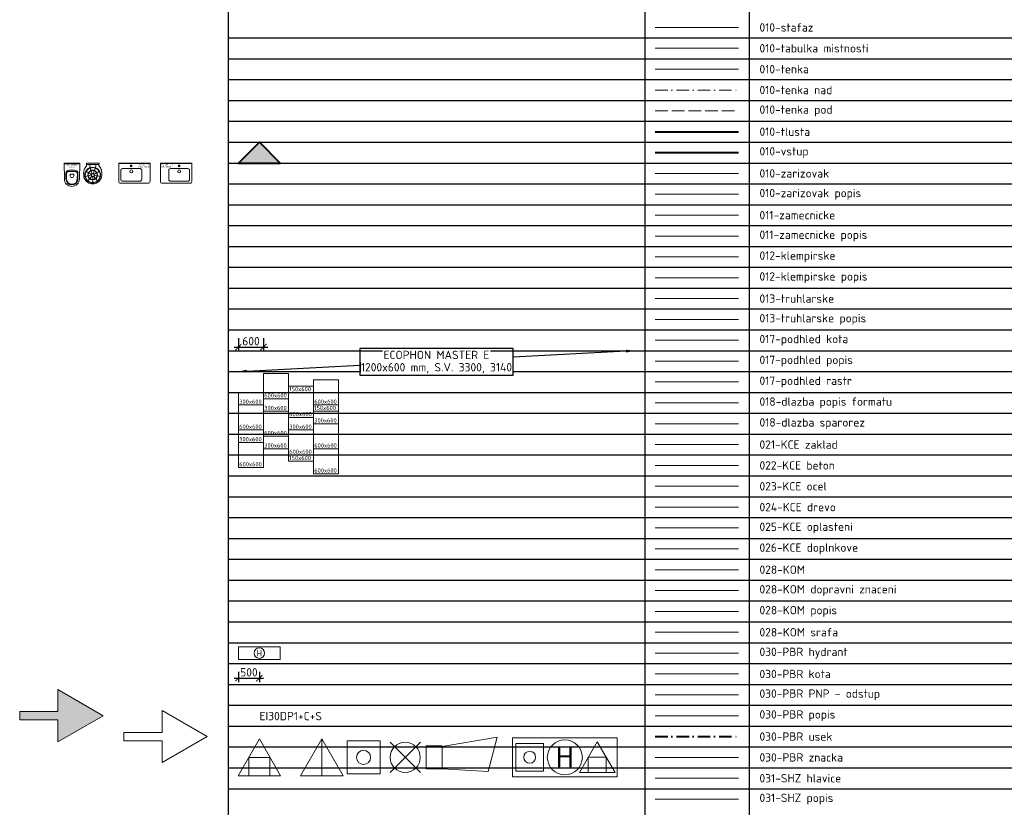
# Model space of a CAD drawing. Header units: metres. Extents: x -115250 to 1551995, y -140807 to 374743.
# Tile 30 of 205: x -115250 to -91625, y -36696 to -17815. Entities that reach past the tile are written whole.
import ezdxf

# ---------------------------------------------------------------- set-up
doc = ezdxf.new("R2010")
doc.units = ezdxf.units.M
doc.header["$LTSCALE"] = 100
doc.header["$PDMODE"] = 3
doc.header["$PDSIZE"] = 150
doc.linetypes.add('0101aČÁRKOVANÁ', pattern=[4, 3, -1])
doc.linetypes.add('0102aČERCHOVANÁ', pattern=[5.1, 3, -1, 0.1, -1])
doc.layers.get('Defpoints').update_dxf_attribs({"lineweight": 9})
for name, color, linetype, lineweight in [('010-stafaz', 154, 'Continuous', 9), ('010-tabulka mistnosti', 3, 'Continuous', 9), ('010-tenka', 10, 'Continuous', 15), ('010-tenka nad', 10, '0102aČERCHOVANÁ', 15), ('010-tenka pod', 10, '0101aČÁRKOVANÁ', 15), ('010-tlusta', 10, 'Continuous', 40), ('010-vstup', 10, 'Continuous', 40), ('010-zarizovak', 10, 'Continuous', 9), ('010-zarizovak popis', 16, 'Continuous', 9), ('011-zamecnicke', 16, 'Continuous', 15), ('011-zamecnicke popis', 16, 'Continuous', 9), ('012-klempirske', 16, 'Continuous', 15), ('012-klempirske popis', 16, 'Continuous', 9), ('013-truhlarske', 16, 'Continuous', 15), ('013-truhlarske popis', 16, 'Continuous', 9), ('017-podhled kota', 3, 'Continuous', 9), ('017-podhled popis', 7, 'Continuous', 9), ('017-podhled rastr', 151, 'Continuous', 15), ('018-dlazba popis formatu', 191, 'Continuous', 9), ('018-dlazba sparorez', 191, 'Continuous', 15), ('021-KCE zaklad', 96, 'Continuous', 15), ('022-KCE beton', 96, 'Continuous', 15), ('023-KCE ocel', 96, 'Continuous', 15), ('024-KCE drevo', 96, 'Continuous', 15), ('025-KCE oplasteni', 96, 'Continuous', 15), ('026-KCE doplnkove', 96, 'Continuous', 15), ('028-KOM', 24, 'Continuous', 15), ('028-KOM dorpavni zmaceni', 7, 'Continuous', 15), ('028-KOM popis', 24, 'Continuous', 9), ('028-KOM srafa', 24, 'Continuous', 9), ('030-PBR hydrant', 12, 'Continuous', 15), ('030-PBR kota', 12, 'Continuous', 9), ('030-PBR PNP - odstup', 12, '0110aPNP', 15), ('030-PBR popis', 12, 'Continuous', 9), ('030-PBR usek', 12, '0102aČERCHOVANÁ', 40), ('030-PBR znacka', 12, 'Continuous', 15), ('031-SHZ hlavice', 10, 'Continuous', 15), ('031-SHZ popis', 10, 'Continuous', 15)]:
    doc.layers.add(name, color=color, linetype=linetype, lineweight=lineweight)
doc.styles.add('ISOCPEUR', font='isocpeur.ttf')
doc.styles.get("Standard").update_dxf_attribs({"font": 'isocpeur.ttf'})
doc.linetypes.add('0110aPNP', pattern='A,6,-1,["PNP",Standard,S=2.5,R=0,X=0,Y=-1],-6,6', length=19)
doc.dimstyles.new('100b', dxfattribs={"dimscale": 100, "dimtxt": 2, "dimasz": 2, "dimexe": 1, "dimexo": 1, "dimgap": 1, "dimtad": 1, "dimdec": 0, "dimrnd": 1, "dimzin": 0, "dimdsep": 46, "dimtxsty": 'Standard', "dimblk": 'ARCHTICK', "dimcen": -0.09, "dimdle": 1, "dimclrd": 256, "dimclre": 256, "dimclrt": 3, "dimadec": 0, "dimazin": 0, "dimtfac": 1, "dimtdec": 0, "dimtix": 1, "dimtmove": 2, "dimatfit": 3, "dimfxl": 1, "dimtolj": 1, "dimtzin": 0, "dimarcsym": 0})
doc.dimstyles.new('TSUNAMI_100', dxfattribs={"dimscale": 100, "dimtxt": 2, "dimasz": 1.5, "dimexe": 1, "dimexo": 2, "dimgap": 0.4, "dimtad": 1, "dimdec": 0, "dimrnd": 5, "dimzin": 0, "dimtxsty": 'ISOCPEUR', "dimblk1": 'ARCHTICK', "dimblk2": 'ARCHTICK', "dimsah": 1, "dimcen": 0.09, "dimdle": 1, "dimclrd": 256, "dimclre": 256, "dimclrt": 256, "dimadec": 0, "dimazin": 0, "dimtfac": 1, "dimtdec": 0, "dimtix": 1, "dimtmove": 1, "dimatfit": 3, "dimfxlon": 1, "dimtfill": 1, "dimtolj": 1, "dimtzin": 0, "dimarcsym": 0})

# ---------------------------------------------------------------- blocks, each defined once
blk = doc.blocks.new('*D35')
at = {"layer": '017-podhled popis', "lineweight": -2, "transparency": 16777216}
for p, q in [((-100700, -25761), (-103410, -25903)), ((-109800, -26239), (-107090, -26097))]:
    blk.add_line(p, q, dxfattribs=at)
at = {"layer": '017-podhled popis', "transparency": 16777216}
for points in [[(-100701, -25727), (-100698, -25794), (-100500, -25750)], [(-109802, -26206), (-109799, -26273), (-110000, -26250)]]:
    blk.add_solid(points, dxfattribs=at)
at = {"layer": 'Defpoints', "color": 0, "transparency": 16777216}
for p in [(-100500, -25750), (-100500, -25750), (-110000, -26250)]:
    blk.add_point(p, dxfattribs=at)
at = {"layer": '017-podhled popis', "transparency": 16777216, "insert": (-105250, -25850), "char_height": 200, "attachment_point": 5, "bg_fill": 3, "box_fill_scale": 1.1, "bg_fill_color": 256, "bg_fill_true_color": 13158600, "bg_fill_transparency": 0}
blk.add_mtext('\\A1;ECOPHON MASTER E', dxfattribs=at)
at = {"layer": '017-podhled popis', "lineweight": -2, "transparency": 16777216}
blk.add_line((-103410, -25700), (-107090, -25700), dxfattribs=at)
at = {"layer": '017-podhled popis', "transparency": 16777216, "insert": (-105250, -26170), "char_height": 200, "attachment_point": 5, "bg_fill": 3, "box_fill_scale": 1.1, "bg_fill_color": 256, "bg_fill_true_color": 13158600, "bg_fill_transparency": 0}
blk.add_mtext('\\A1;1200x600 mm, S.V. 3300, 3140', dxfattribs=at)
at = {"layer": '017-podhled popis', "lineweight": -2, "transparency": 16777216}
for p, q in [((-107090, -25700), (-107090, -26340)), ((-103410, -26340), (-103410, -25700)), ((-107090, -26340), (-103410, -26340))]:
    blk.add_line(p, q, dxfattribs=at)
blk = doc.blocks.new('_ARCHTICK')
at = {"color": 0, "linetype": 'ByBlock', "const_width": 0.15}
blk.add_lwpolyline([(-0.5, -0.5), (0.5, 0.5)], dxfattribs=at)
blk = doc.blocks.new('*D36')
at = {"layer": '017-podhled kota', "lineweight": -2, "transparency": 16777216}
for p, q in [((-110000, -25450), (-110000, -25762)), ((-109400, -25450), (-109400, -25762)), ((-110100, -25662), (-109300, -25662))]:
    blk.add_line(p, q, dxfattribs=at)
at = {"layer": 'Defpoints', "color": 0, "transparency": 16777216}
for p in [(-110000, -25250), (-109400, -25250)]:
    blk.add_point(p, dxfattribs=at)
at = {"layer": '017-podhled kota', "lineweight": -2, "transparency": 16777216, "xscale": 150, "yscale": 150, "zscale": 150, "rotation": 180}
blk.add_blockref('_ARCHTICK', (-110000, -25662), dxfattribs=at)
at = {"layer": '017-podhled kota', "lineweight": -2, "transparency": 16777216, "xscale": 150, "yscale": 150, "zscale": 150}
blk.add_blockref('_ARCHTICK', (-109400, -25662), dxfattribs=at)
at = {"layer": '017-podhled kota', "transparency": 16777216, "insert": (-109700, -25522), "char_height": 200, "attachment_point": 5, "style": 'ISOCPEUR', "bg_fill": 3, "box_fill_scale": 1.1, "bg_fill_color": 256, "bg_fill_true_color": 13158600, "bg_fill_transparency": 0}
blk.add_mtext('\\A1;600', dxfattribs=at)
at = {"layer": 'Defpoints', "color": 0, "transparency": 16777216}
blk.add_point((-109400, -25662), dxfattribs=at)
blk = doc.blocks.new('hydrant')
blk.add_circle((0, 0), 250)
at = {"insert": (0, 0), "char_height": 300, "attachment_point": 5}
blk.add_mtext_dynamic_manual_height_columns('H', width=177.5, gutter_width=12.5, heights=[0], dxfattribs=at)
blk = doc.blocks.new('*D37')
at = {"layer": '030-PBR kota', "lineweight": -2, "transparency": 16777216}
for p, q in [((-110000, -33450), (-110000, -33700)), ((-109500, -33450), (-109500, -33700)), ((-110100, -33600), (-109400, -33600))]:
    blk.add_line(p, q, dxfattribs=at)
at = {"layer": '030-PBR kota', "lineweight": -2, "transparency": 16777216, "xscale": 150, "yscale": 150, "zscale": 150, "rotation": 180}
blk.add_blockref('_ARCHTICK', (-110000, -33600), dxfattribs=at)
at = {"layer": '030-PBR kota', "lineweight": -2, "transparency": 16777216, "xscale": 150, "yscale": 150, "zscale": 150}
blk.add_blockref('_ARCHTICK', (-109500, -33600), dxfattribs=at)
at = {"layer": '030-PBR kota', "transparency": 16777216, "insert": (-109750, -33460), "char_height": 200, "attachment_point": 5, "style": 'ISOCPEUR', "bg_fill": 3, "box_fill_scale": 1.1, "bg_fill_color": 256, "bg_fill_true_color": 13158600, "bg_fill_transparency": 0}
blk.add_mtext('\\A1;500', dxfattribs=at)
at = {"layer": 'Defpoints', "color": 0, "transparency": 16777216}
for p in [(-110000, -33250), (-109500, -33250), (-109500, -33600)]:
    blk.add_point(p, dxfattribs=at)
blk = doc.blocks.new('Tlačítko EPS')
at = {"color": 0}
for p, q in [((-198, -198), (-198, 198)), ((-198, 198), (198, 198)), ((198, 198), (198, -198)), ((198, -198), (-198, -198))]:
    blk.add_line(p, q, dxfattribs=at)
blk.add_circle((0, 0), 84.9, dxfattribs=at)
blk = doc.blocks.new('sirena')
at = {"color": 0}
for p, q in [((193, 131), (853, 243)), ((853, 243), (745, -168)), ((0, -138), (0, 138)), ((0, 138), (193, 138)), ((193, 131), (193, -138)), ((0, -138), (193, -138)), ((193, -138), (745, -168))]:
    blk.add_line(p, q, dxfattribs=at)
blk = doc.blocks.new('Nouzové osvětlení')
at = {"color": 0}
for p, q in [((182, 182), (-182, -182)), ((182, -182), (-182, 182))]:
    blk.add_line(p, q, dxfattribs=at)
blk.add_circle((0, 0), 181, dxfattribs=at)
blk = doc.blocks.new('PHP snehovy')
at = {"color": 0}
for p, q in [((-255, -441), (0, 0)), ((0, 0), (255, -441)), ((0, 0), (0, -441)), ((-255, -441), (255, -441))]:
    blk.add_line(p, q, dxfattribs=at)
blk = doc.blocks.new('PHP práškový')
at = {"color": 0}
for p, q in [((-255, -441), (0, 0)), ((0, 0), (255, -441)), ((-127, -221), (-127, -441)), ((127, -221), (-127, -221)), ((127, -221), (127, -441)), ((-255, -441), (255, -441))]:
    blk.add_line(p, q, dxfattribs=at)
blk = doc.blocks.new('montana')
for p, q in [((77, 806), (77, 142)), ((742, 806), (77, 806)), ((742, 142), (742, 806)), ((2029, 845), (1601, 104)), ((2457, 104), (2029, 845)), ((1815, 474), (1815, 104)), ((1815, 474), (2243, 474)), ((2243, 474), (2243, 104)), ((77, 142), (742, 142)), ((2457, 104), (1601, 104))]:
    blk.add_line(p, q)
blk.add_lwpolyline([(2504, 0), (0, 0), (0, 939), (2504, 939)], close=True)
for centre, radius in [((1252, 469), 420), ((409, 474), 143)]:
    blk.add_circle(centre, radius)
at = {"insert": (1252, 469), "char_height": 500, "attachment_point": 5}
blk.add_mtext_dynamic_manual_height_columns('H', width=346.97, gutter_width=12.5, heights=[0], dxfattribs=at)
blk = doc.blocks.new('JIKA Cubito asym 75')
at = {"color": 0, "linetype": 'ByBlock', "lineweight": -2}
for p, q in [((375, -12), (-375, -12)), ((-335, -485), (335, -485))]:
    blk.add_line(p, q, dxfattribs=at)
for points in [[(-363, 0), (363, 0)], [(-375, -445), (-375, -12)], [(375, -12), (375, -445)]]:
    blk.add_lwpolyline(points, dxfattribs=at)
blk.add_lwpolyline([(-325, -395), (-325, -175, -0.414214), (-285, -135), (135, -135, -0.414214), (175, -175), (175, -395, -0.414214), (135, -435), (-285, -435, -0.414214)], format="xyb", close=True, dxfattribs=at)
for centre, radius in [((-75, -200), 35.1), ((-75, -70), 20.5), ((-75, -70), 17.5)]:
    blk.add_circle(centre, radius, dxfattribs=at)
for centre, radius, start, end in [((-363, -12), 12, 90, 180), ((363, -12), 12, 360, 90), ((-335, -445), 40, 179.9999, 270), ((335, -445), 40, 270, 0.0001)]:
    blk.add_arc(centre, radius, start, end, dxfattribs=at)
blk = doc.blocks.new('WC Jika Mio')
at = {"color": 0, "linetype": 'ByBlock', "lineweight": -2}
for p, q in [((-187, 0), (-180, -383)), ((187, 0), (-187, 0)), ((-180, 0), (-180, -23)), ((187, 0), (180, -383)), ((180, 0), (180, -23)), ((180, -23), (-180, -23)), ((0, -201), (-72, -201)), ((0, -170), (-69, -170)), ((0, -170), (69, -170)), ((0, -201), (72, -201)), ((-145, -247), (-143, -383)), ((-132, -262), (-130, -382)), ((-45, -269), (-45, -306)), ((0, -268), (-44, -268)), ((0, -268), (44, -268)), ((45, -269), (45, -306)), ((132, -262), (130, -382)), ((145, -247), (143, -383))]:
    blk.add_line(p, q, dxfattribs=at)
for centre, radius, start, end in [((-69, -246), 76, 90, 181.0487), ((-72, -261), 60, 90, 180.5216), ((69, -246), 76, 358.9513, 90), ((72, -261), 60, 359.4784, 90), ((0, -380), 180, 180, 270), ((0, -380), 143, 180, 270), ((0, -380), 130, 180, 270), ((-44, -269), 1, 90, 180), ((0, -306), 45.4, 180, 270), ((0, -306), 45.4, 270, 0), ((0, -380), 143, 270, 0), ((0, -380), 130, 270, 0), ((0, -380), 180, 270, 0), ((44, -269), 1, 0, 90)]:
    blk.add_arc(centre, radius, start, end, dxfattribs=at)
blk = doc.blocks.new('vylevka JIKA Mira 851049')
at = {"color": 0, "linetype": 'ByBlock', "lineweight": -2}
for p, q in [((-28, -273, 3), (-163, -195, 3)), ((-63, -117, 3), (-73, -57, 26)), ((-11, -259, 3), (-63, -117, 3)), ((11, -259, 3), (63, -117, 3)), ((28, -273, 3), (163, -195, 3)), ((63, -117, 3), (73, -57, 26)), ((151, -1, 0), (151, -2, -2)), ((-32, -295, 3), (-186, -322, 3)), ((-21, -315, 3), (-121, -434, 3)), ((0, -322, 3), (0, -478, 3)), ((21, -315, 3), (121, -434, 3)), ((32, -295, 3), (186, -322, 3))]:
    blk.add_line(p, q, dxfattribs=at)
for points, elevation in [([(-150, 0), (-151, -2), (-152, -10), (-151, -28), (-150, -45), (-150, -57), (-153, -68), (-167, -89), (-184, -113), (-198, -140), (-208, -167), (-214, -195), (-217, -220), (-218, -240), (-218, -257), (-217, -274), (-217, -292), (-215, -309), (-213, -325), (-210, -342), (-203, -362), (-190, -388), (-172, -416), (-149, -442), (-122, -463), (-93, -480), (-63, -491), (-31, -497), (0, -499)], -1), ([(150, 0), (151, -2), (152, -10), (151, -28), (150, -45), (150, -57), (153, -68), (167, -89), (184, -113), (198, -140), (208, -167), (214, -195), (217, -220), (218, -240), (218, -257), (217, -274), (217, -292), (215, -309), (213, -325), (210, -342), (203, -362), (190, -388), (172, -416), (149, -442), (122, -463), (93, -480), (63, -491), (31, -497), (0, -499)], -1), ([(-151, -34), (150, -34)], -3), ([(151, -2), (152, -10)], -2)]:
    blk.add_lwpolyline(points, dxfattribs=dict(at, elevation=elevation))
blk.add_lwpolyline([(-150, 0), (150, 0)], dxfattribs=at)
for radius in [189, 180, 115, 107, 41, 32.8]:
    blk.add_circle((0, -289, 3), radius, dxfattribs=at)

msp = doc.modelspace()

# ---------------------------------------------------------------- hatches: boundary and pattern name
at = {"layer": '010-vstup', "ltscale": 25}
h = msp.add_hatch(color=256, dxfattribs=at)
h.dxf.hatch_style = 1
h.paths.add_polyline_path([(-109000, -21250), (-109500, -20750), (-110000, -21250)])
at = {"layer": '030-PBR znacka'}
h = msp.add_hatch(color=256, dxfattribs=at)
h.dxf.hatch_style = 1
h.paths.add_polyline_path([(-115250, -34600), (-114332.5, -34600), (-114332.5, -35125), (-113250, -34500), (-114332.5, -33875), (-114332.5, -34400), (-115250, -34400)])

# ---------------------------------------------------------------- linework, layer by layer
at = {"lineweight": 30}
msp.add_line((-110250, 750), (-110250, -140250), dxfattribs=at)
for p, q in [((-100250, 750), (-100250, -140250)), ((-97750, 750), (-97750, -140250)), ((-110250, -18250), (-68000, -18250)), ((-110250, -18750), (-68000, -18750)), ((-110250, -19250), (-68000, -19250)), ((-110250, -19750), (-68000, -19750)), ((-110250, -20250), (-68000, -20250)), ((-110250, -20750), (-68000, -20750)), ((-110250, -21250), (-68000, -21250)), ((-110250, -21750), (-68000, -21750)), ((-110250, -22250), (-68000, -22250)), ((-110250, -22750), (-68000, -22750)), ((-110250, -23250), (-68000, -23250)), ((-110250, -23750), (-68000, -23750)), ((-110250, -24250), (-68000, -24250)), ((-110250, -24750), (-68000, -24750)), ((-110250, -25250), (-68000, -25250)), ((-110250, -25750), (-68000, -25750)), ((-110250, -26250), (-68000, -26250)), ((-110250, -26750), (-68000, -26750)), ((-110250, -27250), (-68000, -27250)), ((-110250, -27750), (-68000, -27750)), ((-110250, -28250), (-68000, -28250)), ((-110250, -28750), (-68000, -28750)), ((-110250, -29250), (-68000, -29250)), ((-110250, -29750), (-68000, -29750)), ((-110250, -30250), (-68000, -30250)), ((-110250, -30750), (-68000, -30750)), ((-110250, -31250), (-68000, -31250)), ((-110250, -31750), (-68000, -31750)), ((-110250, -32250), (-68000, -32250)), ((-110250, -32750), (-68000, -32750)), ((-110250, -33250), (-68000, -33250)), ((-110250, -33750), (-68000, -33750)), ((-110250, -34250), (-68000, -34250)), ((-110250, -34750), (-68000, -34750)), ((-110250, -35250), (-68000, -35250)), ((-110250, -35750), (-68000, -35750)), ((-110250, -36250), (-68000, -36250))]:
    msp.add_line(p, q)
at = {"layer": '010-stafaz'}
msp.add_lwpolyline([(-100000, -18000), (-98000, -18000)], dxfattribs=at)
at = {"layer": '010-tabulka mistnosti'}
msp.add_lwpolyline([(-100000, -18500), (-98000, -18500)], dxfattribs=at)
at = {"layer": '010-tenka'}
msp.add_lwpolyline([(-100000, -19000), (-98000, -19000)], dxfattribs=at)
at = {"layer": '010-tenka nad'}
msp.add_lwpolyline([(-100000, -19500), (-98000, -19500)], dxfattribs=at)
at = {"layer": '010-tenka pod'}
msp.add_lwpolyline([(-100000, -20000), (-98000, -20000)], dxfattribs=at)
at = {"layer": '010-tlusta'}
msp.add_lwpolyline([(-100000, -20500), (-98000, -20500)], dxfattribs=at)
at = {"layer": '010-vstup', "ltscale": 25}
msp.add_lwpolyline([(-109000, -21250), (-109500, -20750), (-110000, -21250)], close=True, dxfattribs=at)
at = {"layer": '010-vstup'}
msp.add_lwpolyline([(-100000, -21000), (-98000, -21000)], dxfattribs=at)
at = {"layer": '010-zarizovak'}
msp.add_lwpolyline([(-100000, -21500), (-98000, -21500)], dxfattribs=at)
at = {"layer": '010-zarizovak popis'}
msp.add_lwpolyline([(-100000, -22000), (-98000, -22000)], dxfattribs=at)
at = {"layer": '011-zamecnicke'}
msp.add_lwpolyline([(-100000, -22500), (-98000, -22500)], dxfattribs=at)
at = {"layer": '011-zamecnicke popis'}
msp.add_lwpolyline([(-100000, -23000), (-98000, -23000)], dxfattribs=at)
at = {"layer": '012-klempirske'}
msp.add_lwpolyline([(-100000, -23500), (-98000, -23500)], dxfattribs=at)
at = {"layer": '012-klempirske popis'}
msp.add_lwpolyline([(-100000, -24000), (-98000, -24000)], dxfattribs=at)
at = {"layer": '013-truhlarske'}
msp.add_lwpolyline([(-100000, -24500), (-98000, -24500)], dxfattribs=at)
at = {"layer": '013-truhlarske popis'}
msp.add_lwpolyline([(-100000, -25000), (-98000, -25000)], dxfattribs=at)
at = {"layer": '017-podhled kota'}
msp.add_lwpolyline([(-100000, -25500), (-98000, -25500)], dxfattribs=at)
at = {"layer": '017-podhled popis'}
msp.add_lwpolyline([(-100000, -26000), (-98000, -26000)], dxfattribs=at)
at = {"layer": '017-podhled rastr'}
msp.add_lwpolyline([(-100000, -26500), (-98000, -26500)], dxfattribs=at)
at = {"layer": '018-dlazba popis formatu'}
msp.add_lwpolyline([(-100000, -27000), (-98000, -27000)], dxfattribs=at)
at = {"layer": '018-dlazba sparorez'}
for points in [[(-109400, -27800), (-108800, -27800), (-108800, -27200), (-109400, -27200)], [(-108800, -27650), (-108200, -27650), (-108200, -27350), (-108800, -27350)], [(-108200, -27500), (-107600, -27500), (-107600, -27200), (-108200, -27200)], [(-108200, -28100), (-107600, -28100), (-107600, -27500), (-108200, -27500)], [(-110000, -27950), (-109400, -27950), (-109400, -27650), (-110000, -27650)], [(-109400, -28100), (-108800, -28100), (-108800, -27800), (-109400, -27800)], [(-108800, -28250), (-108200, -28250), (-108200, -27650), (-108800, -27650)], [(-110000, -28550), (-109400, -28550), (-109400, -27950), (-110000, -27950)], [(-108200, -28700), (-107600, -28700), (-107600, -28100), (-108200, -28100)], [(-108800, -28400), (-108200, -28400), (-108200, -28250), (-108800, -28250)]]:
    msp.add_lwpolyline(points, close=True, dxfattribs=at)
msp.add_lwpolyline([(-100000, -27500), (-98000, -27500)], dxfattribs=at)
at = {"layer": '021-KCE zaklad'}
msp.add_lwpolyline([(-100000, -28000), (-98000, -28000)], dxfattribs=at)
at = {"layer": '022-KCE beton'}
msp.add_lwpolyline([(-100000, -28500), (-98000, -28500)], dxfattribs=at)
at = {"layer": '023-KCE ocel'}
msp.add_lwpolyline([(-100000, -29000), (-98000, -29000)], dxfattribs=at)
at = {"layer": '024-KCE drevo'}
msp.add_lwpolyline([(-100000, -29500), (-98000, -29500)], dxfattribs=at)
at = {"layer": '025-KCE oplasteni'}
msp.add_lwpolyline([(-100000, -30000), (-98000, -30000)], dxfattribs=at)
at = {"layer": '026-KCE doplnkove'}
msp.add_lwpolyline([(-100000, -30500), (-98000, -30500)], dxfattribs=at)
at = {"layer": '028-KOM'}
msp.add_lwpolyline([(-100000, -31000), (-98000, -31000)], dxfattribs=at)
at = {"layer": '028-KOM dorpavni zmaceni'}
msp.add_lwpolyline([(-100000, -31500), (-98000, -31500)], dxfattribs=at)
at = {"layer": '028-KOM popis'}
msp.add_lwpolyline([(-100000, -32000), (-98000, -32000)], dxfattribs=at)
at = {"layer": '028-KOM srafa'}
msp.add_lwpolyline([(-100000, -32500), (-98000, -32500)], dxfattribs=at)
at = {"layer": '030-PBR hydrant'}
msp.add_lwpolyline([(-109000, -32850), (-109000, -33150), (-110000, -33150), (-110000, -32850)], close=True, dxfattribs=at)
msp.add_lwpolyline([(-100000, -33000), (-98000, -33000)], dxfattribs=at)
at = {"layer": '030-PBR kota'}
msp.add_lwpolyline([(-100000, -33500), (-98000, -33500)], dxfattribs=at)
at = {"layer": '030-PBR PNP - odstup'}
msp.add_lwpolyline([(-100000, -34000), (-98000, -34000)], dxfattribs=at)
at = {"layer": '030-PBR popis'}
msp.add_lwpolyline([(-100000, -34500), (-98000, -34500)], dxfattribs=at)
at = {"layer": '030-PBR usek'}
msp.add_lwpolyline([(-100000, -35000), (-98000, -35000)], dxfattribs=at)
at = {"layer": '030-PBR znacka'}
for points in [[(-115250, -34600), (-114332.5, -34600), (-114332.5, -35125), (-113250, -34500), (-114332.5, -33875), (-114332.5, -34400), (-115250, -34400)], [(-112750, -35100), (-111832.5, -35100), (-111832.5, -35625), (-110750, -35000), (-111832.5, -34375), (-111832.5, -34900), (-112750, -34900)]]:
    msp.add_lwpolyline(points, close=True, dxfattribs=at)
msp.add_lwpolyline([(-100000, -35500), (-98000, -35500)], dxfattribs=at)
at = {"layer": '031-SHZ hlavice'}
msp.add_lwpolyline([(-100000, -36000), (-98000, -36000)], dxfattribs=at)
at = {"layer": '031-SHZ popis'}
msp.add_lwpolyline([(-100000, -36500), (-98000, -36500)], dxfattribs=at)

# ---------------------------------------------------------------- block references
at = {"layer": '010-zarizovak'}
for name, p in [('WC Jika Mio', (-113997.9, -21250)), ('vylevka JIKA Mira 851049', (-113497.9, -21250)), ('JIKA Cubito asym 75', (-112497.9, -21250))]:
    msp.add_blockref(name, p, dxfattribs=at)
at = {"layer": '010-zarizovak', "xscale": -1}
msp.add_blockref('JIKA Cubito asym 75', (-111497.9, -21250), dxfattribs=at)
at = {"layer": '030-PBR hydrant', "xscale": -0.5039979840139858, "yscale": 0.5039979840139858, "zscale": 0.5039979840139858, "rotation": 180}
msp.add_blockref('hydrant', (-109500, -33000), dxfattribs=at)
at = {"layer": '030-PBR znacka'}
for name, p, xscale, yscale, zscale in [('PHP práškový', (-109500, -35058.9), -1.999992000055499, 1.999992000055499, 1.999992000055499), ('PHP snehovy', (-108000, -35058.9), 2, 2, 2), ('Tlačítko EPS', (-107000, -35500), 1.999600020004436, 1.999600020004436, 1.999600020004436), ('sirena', (-105500, -35500), 1.999992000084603, 1.999992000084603, 1.999992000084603)]:
    msp.add_blockref(name, p, dxfattribs=dict(at, xscale=xscale, yscale=yscale, zscale=zscale))
at = {"layer": '030-PBR znacka', "xscale": 2, "yscale": 2, "zscale": 2, "rotation": 180}
msp.add_blockref('Nouzové osvětlení', (-106000, -35500), dxfattribs=at)
at = {"layer": '030-PBR znacka'}
msp.add_blockref('montana', (-103421.9, -35969.3), dxfattribs=at)

# ---------------------------------------------------------------- texts
at = {"layer": '010-stafaz', "insert": (-97500, -18000), "char_height": 200, "attachment_point": 4}
msp.add_mtext_dynamic_manual_height_columns('010-stafaz', width=1302, gutter_width=12.5, heights=[0], dxfattribs=at)
at = {"layer": '010-tabulka mistnosti', "insert": (-97500, -18500), "char_height": 200, "attachment_point": 4}
msp.add_mtext_dynamic_manual_height_columns('010-tabulka mistnosti', width=2622, gutter_width=12.5, heights=[0], dxfattribs=at)
at = {"layer": '010-tenka', "insert": (-97500, -19000), "char_height": 200, "attachment_point": 4}
msp.add_mtext_dynamic_manual_height_columns('010-tenka', width=1182, gutter_width=12.5, heights=[0], dxfattribs=at)
at = {"layer": '010-tenka nad', "insert": (-97500, -19500), "char_height": 200, "attachment_point": 4}
msp.add_mtext_dynamic_manual_height_columns('010-tenka nad', width=1722, gutter_width=12.5, heights=[0], dxfattribs=at)
at = {"layer": '010-tenka pod', "insert": (-97500, -20000), "char_height": 200, "attachment_point": 4}
msp.add_mtext_dynamic_manual_height_columns('010-tenka pod', width=1722, gutter_width=12.5, heights=[0], dxfattribs=at)
at = {"layer": '010-tlusta', "insert": (-97500, -20500), "char_height": 200, "attachment_point": 4}
msp.add_mtext_dynamic_manual_height_columns('010-tlusta', width=1242, gutter_width=12.5, heights=[0], dxfattribs=at)
at = {"layer": '010-vstup', "insert": (-97500, -21000), "char_height": 200, "attachment_point": 4}
msp.add_mtext_dynamic_manual_height_columns('010-vstup', width=1182, gutter_width=12.5, heights=[0], dxfattribs=at)
at = {"layer": '010-zarizovak', "insert": (-97500, -21500), "char_height": 200, "attachment_point": 4}
msp.add_mtext_dynamic_manual_height_columns('010-zarizovak', width=1662, gutter_width=12.5, heights=[0], dxfattribs=at)
at = {"layer": '010-zarizovak popis'}
for s, width, insert, char_height, attachment_point in [('\\A1;WC Jika Mio\\P820422 ', 213.3, (-113997.9, -21283), 30, 2), ('\\A1;VÝLEVKA Jika Mira\\P851049', 168.3, (-113498.2, -21294.2, -3.3), 30, 2), ('\\A1;Jika Cubito 75\\Ppravé, 812422', 255.3, (-112132.9, -21272), 30, 3), ('\\A1;Jika Cubito 75\\Plevé, 812421', 255.3, (-111862.9, -21272), 30, 1), ('010-zarizovak popis', 2402, (-97500, -22000), 200, 4)]:
    msp.add_mtext_dynamic_manual_height_columns(s, width=width, gutter_width=12.5, heights=[0], dxfattribs=dict(at, insert=insert, char_height=char_height, attachment_point=attachment_point))
at = {"layer": '011-zamecnicke', "insert": (-97500, -22500), "char_height": 200, "attachment_point": 4}
msp.add_mtext_dynamic_manual_height_columns('011-zamecnicke', width=1782, gutter_width=12.5, heights=[0], dxfattribs=at)
at = {"layer": '011-zamecnicke popis', "insert": (-97500, -23000), "char_height": 200, "attachment_point": 4}
msp.add_mtext_dynamic_manual_height_columns('011-zamecnicke popis', width=2522, gutter_width=12.5, heights=[0], dxfattribs=at)
at = {"layer": '012-klempirske', "insert": (-97500, -23500), "char_height": 200, "attachment_point": 4}
msp.add_mtext_dynamic_manual_height_columns('012-klempirske', width=1782, gutter_width=12.5, heights=[0], dxfattribs=at)
at = {"layer": '012-klempirske popis', "insert": (-97500, -24000), "char_height": 200, "attachment_point": 4}
msp.add_mtext_dynamic_manual_height_columns('012-klempirske popis', width=2522, gutter_width=12.5, heights=[0], dxfattribs=at)
at = {"layer": '013-truhlarske', "insert": (-97500, -24500), "char_height": 200, "attachment_point": 4}
msp.add_mtext_dynamic_manual_height_columns('013-truhlarske', width=1782, gutter_width=12.5, heights=[0], dxfattribs=at)
at = {"layer": '013-truhlarske popis', "insert": (-97500, -25000), "char_height": 200, "attachment_point": 4}
msp.add_mtext_dynamic_manual_height_columns('013-truhlarske popis', width=2522, gutter_width=12.5, heights=[0], dxfattribs=at)
at = {"layer": '017-podhled kota', "insert": (-97500, -25500), "char_height": 200, "attachment_point": 4}
msp.add_mtext_dynamic_manual_height_columns('017-podhled kota', width=2082, gutter_width=12.5, heights=[0], dxfattribs=at)
at = {"layer": '017-podhled popis', "insert": (-97500, -26000), "char_height": 200, "attachment_point": 4}
msp.add_mtext_dynamic_manual_height_columns('017-podhled popis', width=2162, gutter_width=12.5, heights=[0], dxfattribs=at)
at = {"layer": '017-podhled rastr', "insert": (-97500, -26500), "char_height": 200, "attachment_point": 4}
msp.add_mtext_dynamic_manual_height_columns('017-podhled rastr', width=2182, gutter_width=12.5, heights=[0], dxfattribs=at)
at = {"layer": '018-dlazba popis formatu', "style": 'ISOCPEUR'}
for s, p in [('600x600', (-108782, -27321.5)), ('300x600', (-108182, -27471.5)), ('600x600', (-109982, -27621.5)), ('300x600', (-108782, -27621.5)), ('300x600', (-109982, -27921.5)), ('600x600', (-109382, -27771.5)), ('300x600', (-109382, -28071.5)), ('600x600', (-108182, -28071.5)), ('600x600', (-108782, -28221.5)), ('150x600', (-108782, -28371.5)), ('600x600', (-109982, -28521.5)), ('600x600', (-108182, -28671.5))]:
    msp.add_text(s, height=100, dxfattribs=at).set_placement(p)
at = {"layer": '018-dlazba popis formatu', "insert": (-97500, -27000), "char_height": 200, "attachment_point": 4}
msp.add_mtext_dynamic_manual_height_columns('018-dlazba popis formatu', width=3102, gutter_width=12.5, heights=[0], dxfattribs=at)
at = {"layer": '018-dlazba sparorez', "insert": (-97500, -27500), "char_height": 200, "attachment_point": 4}
msp.add_mtext_dynamic_manual_height_columns('018-dlazba sparorez', width=2482, gutter_width=12.5, heights=[0], dxfattribs=at)
at = {"layer": '021-KCE zaklad', "insert": (-97500, -28000), "char_height": 200, "attachment_point": 4}
msp.add_mtext_dynamic_manual_height_columns('021-KCE zaklad', width=1842, gutter_width=12.5, heights=[0], dxfattribs=at)
at = {"layer": '022-KCE beton', "insert": (-97500, -28500), "char_height": 200, "attachment_point": 4}
msp.add_mtext_dynamic_manual_height_columns('022-KCE beton', width=1782, gutter_width=12.5, heights=[0], dxfattribs=at)
at = {"layer": '023-KCE ocel', "insert": (-97500, -29000), "char_height": 200, "attachment_point": 4}
msp.add_mtext_dynamic_manual_height_columns('023-KCE ocel', width=1582, gutter_width=12.5, heights=[0], dxfattribs=at)
at = {"layer": '024-KCE drevo', "insert": (-97500, -29500), "char_height": 200, "attachment_point": 4}
msp.add_mtext_dynamic_manual_height_columns('024-KCE drevo', width=1802, gutter_width=12.5, heights=[0], dxfattribs=at)
at = {"layer": '025-KCE oplasteni', "insert": (-97500, -30000), "char_height": 200, "attachment_point": 4}
msp.add_mtext_dynamic_manual_height_columns('025-KCE oplasteni', width=2202, gutter_width=12.5, heights=[0], dxfattribs=at)
at = {"layer": '026-KCE doplnkove', "insert": (-97500, -30500), "char_height": 200, "attachment_point": 4}
msp.add_mtext_dynamic_manual_height_columns('026-KCE doplnkove', width=2302, gutter_width=12.5, heights=[0], dxfattribs=at)
at = {"layer": '028-KOM', "insert": (-97500, -31000), "char_height": 200, "attachment_point": 4}
msp.add_mtext_dynamic_manual_height_columns('028-KOM', width=1042, gutter_width=12.5, heights=[0], dxfattribs=at)
at = {"layer": '028-KOM dorpavni zmaceni', "insert": (-97500, -31500), "char_height": 200, "attachment_point": 4}
msp.add_mtext_dynamic_manual_height_columns('028-KOM dopravni znaceni', width=3182, gutter_width=12.5, heights=[0], dxfattribs=at)
at = {"layer": '028-KOM popis', "insert": (-97500, -32000), "char_height": 200, "attachment_point": 4}
msp.add_mtext_dynamic_manual_height_columns('028-KOM popis', width=1782, gutter_width=12.5, heights=[0], dxfattribs=at)
at = {"layer": '028-KOM srafa', "insert": (-97500, -32500), "char_height": 200, "attachment_point": 4}
msp.add_mtext_dynamic_manual_height_columns('028-KOM srafa', width=1822, gutter_width=12.5, heights=[0], dxfattribs=at)
at = {"layer": '030-PBR hydrant', "insert": (-97500, -33000), "char_height": 200, "attachment_point": 4}
msp.add_mtext_dynamic_manual_height_columns('030-PBR hydrant', width=2082, gutter_width=12.5, heights=[0], dxfattribs=at)
at = {"layer": '030-PBR kota', "insert": (-97500, -33500), "char_height": 200, "attachment_point": 4}
msp.add_mtext_dynamic_manual_height_columns('030-PBR kota', width=1682, gutter_width=12.5, heights=[0], dxfattribs=at)
at = {"layer": '030-PBR PNP - odstup', "insert": (-97500, -34000), "char_height": 200, "attachment_point": 4}
msp.add_mtext_dynamic_manual_height_columns('030-PBR PNP - odstup', width=2822, gutter_width=12.5, heights=[0], dxfattribs=at)
at = {"layer": '030-PBR popis', "insert": (-97500, -34500), "char_height": 200, "attachment_point": 4}
msp.add_mtext_dynamic_manual_height_columns('030-PBR popis', width=1762, gutter_width=12.5, heights=[0], dxfattribs=at)
at = {"layer": '030-PBR popis', "insert": (-108746.5, -34509.9), "char_height": 200, "width": 1462, "attachment_point": 5, "style": 'ISOCPEUR'}
msp.add_mtext('EI30DP1+C+S', dxfattribs=at)
at = {"layer": '030-PBR usek', "insert": (-97500, -35000), "char_height": 200, "attachment_point": 4}
msp.add_mtext_dynamic_manual_height_columns('030-PBR usek', width=1702, gutter_width=12.5, heights=[0], dxfattribs=at)
at = {"layer": '030-PBR znacka', "insert": (-97500, -35500), "char_height": 200, "attachment_point": 4}
msp.add_mtext_dynamic_manual_height_columns('030-PBR znacka', width=1962, gutter_width=12.5, heights=[0], dxfattribs=at)
at = {"layer": '031-SHZ hlavice', "insert": (-97500, -36000), "char_height": 200, "attachment_point": 4}
msp.add_mtext_dynamic_manual_height_columns('031-SHZ hlavice', width=1962, gutter_width=12.5, heights=[0], dxfattribs=at)
at = {"layer": '031-SHZ popis', "insert": (-97500, -36500), "char_height": 200, "attachment_point": 4}
msp.add_mtext_dynamic_manual_height_columns('031-SHZ popis', width=1962, gutter_width=12.5, heights=[0], dxfattribs=at)

# ---------------------------------------------------------------- next in the draw order: dimensions: what is measured, and where the dimension line sits
at = {"layer": '017-podhled popis'}
dim = msp.add_aligned_dim(p1=(-110000, -26250), p2=(-100500, -25750), distance=0, text='ECOPHON MASTER E\\X1200x600 mm, S.V. 3300, 3140', dimstyle='100b', override={"dimasz": 2, "dimgap": -0.5, "dimtad": 0, "dimtih": 1, "dimsah": 1, "dimse1": 1, "dimse2": 1, "dimclrt": 256, "dimtfill": 1}, dxfattribs=at)
dim.commit()
dim.dimension.update_dxf_attribs({"geometry": '*D35', "text_midpoint": (-105250, -26000)})
at = {"layer": '030-PBR kota'}
dim = msp.add_linear_dim(base=(-109500, -33600), p1=(-110000, -33250), p2=(-109500, -33250), dimstyle='TSUNAMI_100', dxfattribs=at)
dim.commit()
dim.dimension.update_dxf_attribs({"geometry": '*D37', "text_midpoint": (-109750, -33460)})

# ---------------------------------------------------------------- next in the draw order: linework, layer by layer
at = {"layer": '018-dlazba sparorez'}
for points in [[(-109400, -26900), (-108800, -26900), (-108800, -26300), (-109400, -26300)], [(-108200, -27050), (-107600, -27050), (-107600, -26450), (-108200, -26450)], [(-108800, -26750), (-108200, -26750), (-108200, -26600), (-108800, -26600)], [(-110000, -27050), (-109400, -27050), (-109400, -26750), (-110000, -26750)], [(-109400, -27200), (-108800, -27200), (-108800, -26900), (-109400, -26900)], [(-108800, -27350), (-108200, -27350), (-108200, -26750), (-108800, -26750)], [(-110000, -27650), (-109400, -27650), (-109400, -27050), (-110000, -27050)], [(-108200, -27200), (-107600, -27200), (-107600, -27050), (-108200, -27050)]]:
    msp.add_lwpolyline(points, close=True, dxfattribs=at)

# ---------------------------------------------------------------- next in the draw order: texts
at = {"layer": '018-dlazba popis formatu', "style": 'ISOCPEUR'}
for s, p in [('150x600', (-108782, -26721.5)), ('300x600', (-109982, -27021.5)), ('600x600', (-109382, -26871.5)), ('600x600', (-108182, -27021.5)), ('300x600', (-109382, -27171.5)), ('150x600', (-108182, -27171.5))]:
    msp.add_text(s, height=100, dxfattribs=at).set_placement(p)

# ---------------------------------------------------------------- next in the draw order: dimensions: what is measured, and where the dimension line sits
at = {"layer": '017-podhled kota'}
dim = msp.add_linear_dim(base=(-109400, -25662.2), p1=(-110000, -25250), p2=(-109400, -25250), dimstyle='TSUNAMI_100', dxfattribs=at)
dim.commit()
dim.dimension.update_dxf_attribs({"geometry": '*D36', "text_midpoint": (-109700, -25522.2)})

doc.saveas('drawing.dxf')
